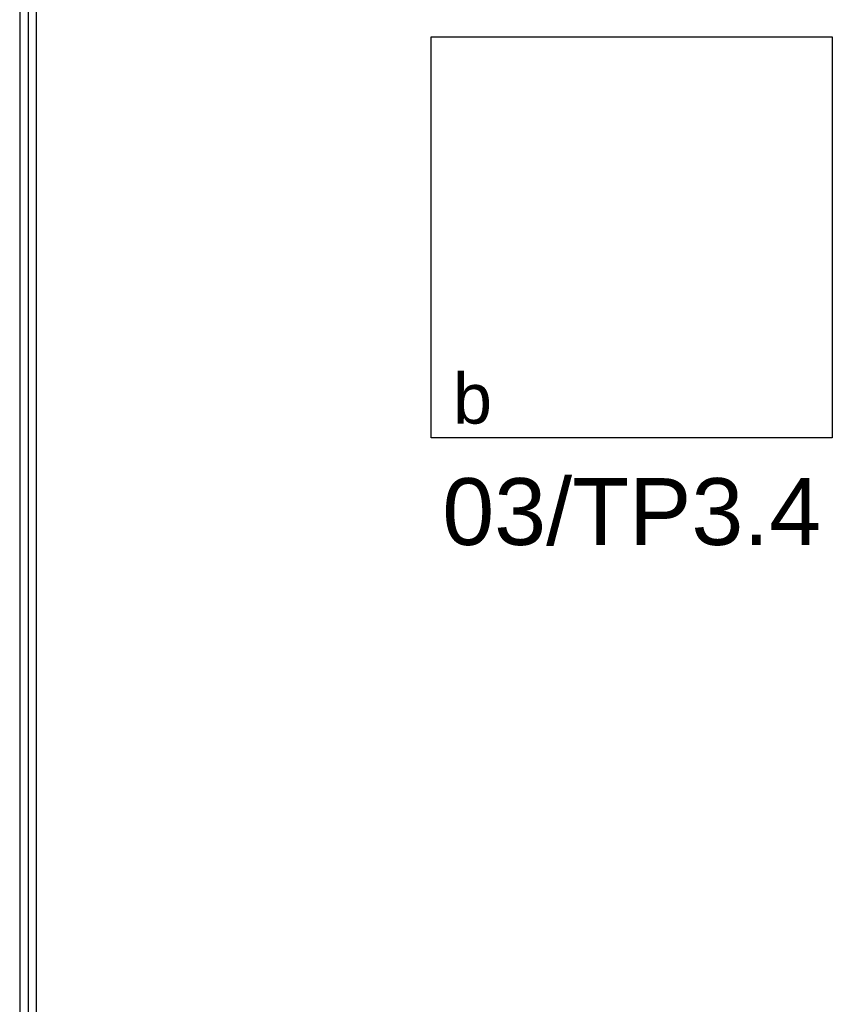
# Model space of a CAD drawing. Header units: millimetres. Extents: x 45983 to 94428, y -13359 to 18562.
# Tile 9 of 57: x 79688 to 80903, y -4699 to -3226. Entities that reach past the tile are written whole.
import ezdxf

# ---------------------------------------------------------------- set-up
doc = ezdxf.new("R2010")
doc.units = ezdxf.units.MM
doc.layers.add('Oświetlenie', color=5, linetype='Continuous')
doc.styles.get("Standard").update_dxf_attribs({"font": 'ARIAL.TTF'})

msp = doc.modelspace()

# ---------------------------------------------------------------- linework, layer by layer
for p, q in [((79700, -2474.3), (79700, -6469.5)), ((79712.5, -6457), (79712.5, -2461.8)), ((79687.5, -2486.8), (79687.5, -6482))]:
    msp.add_line(p, q)
at = {"layer": 'Oświetlenie'}
for p, q in [((80303.1, -3851.5), (80303.1, -3251.5)), ((80303.1, -3251.5), (80903.1, -3251.5)), ((80903.1, -3251.5), (80903.1, -3851.5)), ((80903.1, -3851.5), (80303.1, -3851.5))]:
    msp.add_line(p, q, dxfattribs=at)

# ---------------------------------------------------------------- texts
for s, insert, char_height, width, attachment_point in [('b', (80335.8, -3755.2), 75, 249.331, 1), ('03/TP3.4', (80603.1, -3962.5), 100, 6342.147, 5)]:
    msp.add_mtext(s, dxfattribs=dict(at, insert=insert, char_height=char_height, width=width, attachment_point=attachment_point))

doc.saveas('drawing.dxf')
